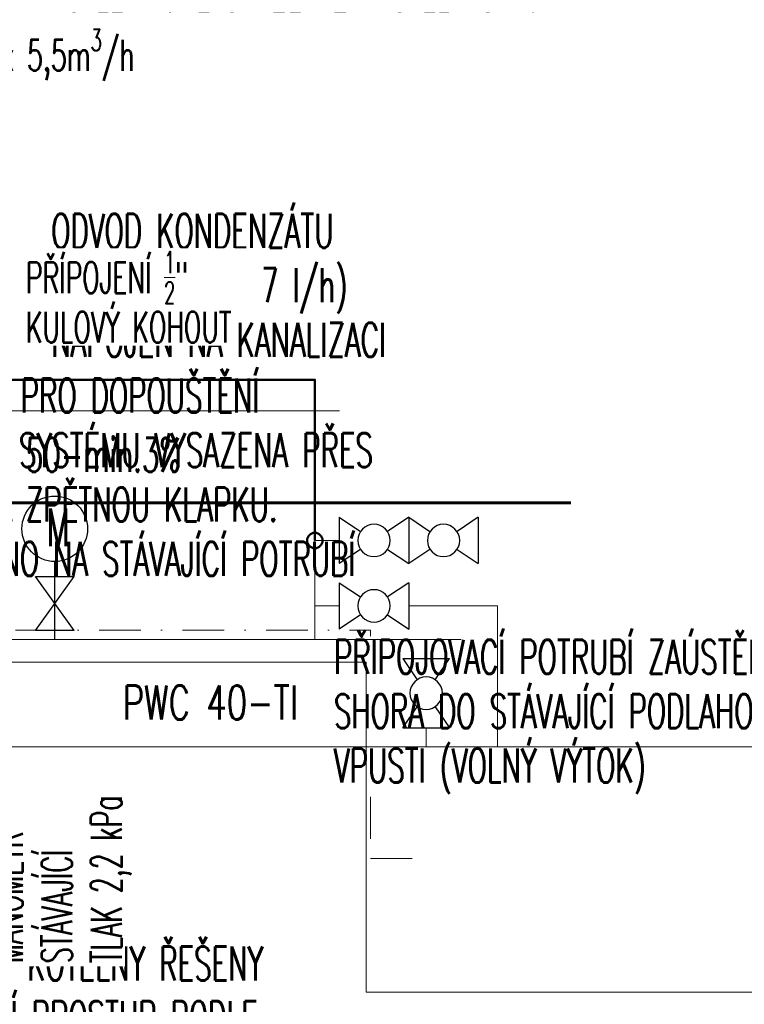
# Model space of a CAD drawing. Header units: millimetres. Extents: x -1254123 to -427507, y -785337 to -378997.
# Tile 29 of 33: x -439156 to -436811, y -474776 to -471591. Entities that reach past the tile are written whole.
import ezdxf

# ---------------------------------------------------------------- set-up
doc = ezdxf.new("R2010")
doc.units = ezdxf.units.MM
doc.header["$LTSCALE"] = 300
doc.linetypes.add('DASHDOT', pattern=[1, 0.5, -0.25, 0, -0.25])
doc.layers.get('0').update_dxf_attribs({"lineweight": 9})
doc.layers.add('___DEF', color=211, linetype='Continuous', lineweight=9, plot=False)
for name, color, linetype, lineweight in [('ZP-G-popis', 50, 'Continuous', 18), ('ZP35-PLYN 20kPa', 30, 'PLYN_P', 50), ('ZP35-PLYN 3kPa', 40, 'Plyn nízkotlak', 50), ('ZTI-G-ARMATURY', 42, 'Continuous', 30), ('ZTI-KS-popis', 80, 'Continuous', 15), ('ZTI-KS-potrubí PŘIPOJ', 76, 'Continuous', 60), ('ZTI-V-popis', 151, 'Continuous', 15), ('ZTI-V-SV', 170, 'DASHDOT', 60)]:
    doc.layers.add(name, color=color, linetype=linetype, lineweight=lineweight)
doc.styles.add('Simplex', font='simplex.shx', dxfattribs={"width": 0.65})
doc.styles.add('simplex6', font='simplex.shx', dxfattribs={"width": 0.6})
doc.styles.get("Standard").update_dxf_attribs({"font": 'simplex.shx', "width": 0.65})
doc.linetypes.add('Plyn bez rozlišení', pattern='A,7,-3,7,-3,[11,site.shx,S=1,R=0,X=0,Y=0],-10', length=30)
doc.linetypes.add('Plyn nízkotlak', pattern='A,7,-3,7,-3,[12,site.shx,S=1,R=0,X=0,Y=0],-10', length=30)
doc.linetypes.add('PLYN_P', pattern='A,0.83,-0.2,["+",Standard,S=0.27,R=0,X=-0.1,Y=-0.135],-0.2', length=1.23)
doc.linetypes.add('Rušení', pattern='A,0,-3.5,[23,site.shx,S=1,R=0,X=0,Y=0],-6.5', length=10)

# ---------------------------------------------------------------- blocks, each defined once
blk = doc.blocks.new('ventil')
for p, q in [((62.5, 87.5), (-62.5, 87.5)), ((-62.5, -87.5), (62.5, 87.5)), ((62.5, -87.5), (-62.5, 87.5)), ((-62.5, -87.5), (62.5, -87.5))]:
    blk.add_line(p, q)
blk = doc.blocks.new('A$C121F19FB')
for p, q in [((-1125, 375), (-1125, -375)), ((-1125, 375), (-781, 146)), ((0, 375), (-344, 146)), ((0, 375), (0, -375)), ((-781, -146), (-1125, -375)), ((-344, -146), (0, -375))]:
    blk.add_line(p, q)
blk.add_circle((-563, 0), 262)

msp = doc.modelspace()

# ---------------------------------------------------------------- linework, layer by layer
at = {"layer": 'ZTI-V-SV', "lineweight": 15, "ltscale": 0.9, "elevation": 0.5}
msp.add_lwpolyline([(-439979.2, -473565.4), (-438020.4, -473565.4), (-438020.4, -474304.3), (-437859.4, -474304.3)], dxfattribs=at)

# ---------------------------------------------------------------- texts
at = {"layer": 'ZTI-V-popis', "insert": (-440701.1, -470592.8), "char_height": 100, "width": 3335.286, "attachment_point": 1, "line_spacing_factor": 0.96, "style": 'simplex6', "bg_fill": 3, "box_fill_scale": 1.1, "bg_fill_color": 256, "bg_fill_transparency": 13394764}
msp.add_mtext('ZÁSOBNÍKOVÉ OHŘÍVAČE TUV NAPOJENY PŘES UZAVÍRACÍ ARMATURY TAK, ABY JE BYLO MOŽNÉ V PŘÍPADĚ POTŘEBY ODPOJIT. NA VSTUPU STUDENÉ VODY BUDE MEZI UZÁVĚR A ZÁSOBNÍK OSAZEN POJIŠŤOVACÍ VENTIL. {\\LU UZÁVĚRŮ NA CIRKULACI BUDE VÝSTRAŽNÝ NÁPIS:} \\P{\\fArial|b0|i0|c238|p34;\\H1.05x;"PŘI UZAVŘENÍ OBOU UZÁVĚRŮ ODPOJIT CIRKULAČNÍ ČERPADLO" \\P}PŘÍVODNÍ POTRUBÍ PRO NAPOJENÍ TUV A SV V PROFILU DN40, VLASTNÍ NAPOJENÍ ZÁSOBNÍKU PŘES REDUKCI V PROFILU DLE VÝROBCE ref: 1") ', dxfattribs=at)

# ---------------------------------------------------------------- next in the draw order: texts
at = {"layer": 'ZTI-V-popis', "char_height": 110, "line_spacing_factor": 0.96, "style": 'simplex6', "bg_fill": 3, "box_fill_scale": 1.1, "bg_fill_color": 256, "bg_fill_transparency": 13394764}
for s, insert, width, attachment_point in [('ODBOČKA PRO DOPOUŠTĚNÍ TOPNÉHO SYSTÉMU VYSAZENA PŘES UZÁVĚR A ZPĚTNOU KLAPKU. \\PPŘEPOJENO NA STÁVAJÍCÍ POTRUBÍ', (-439610.6, -472752, 0.5), 1801.957, 1), ('\\A1;PROSTUPY DO KOTELNY ŘEŠENY JAKO POŽÁRNÍ PROSTUP PODLE ČSN730810, BOD 6.2.1.b.1 ', (-439798.9, -475085.3, 2800.5), 1679.386, 7)]:
    msp.add_mtext(s, dxfattribs=dict(at, insert=insert, width=width, attachment_point=attachment_point))

# ---------------------------------------------------------------- next in the draw order: linework, layer by layer
at = {"layer": 'ZP35-PLYN 3kPa', "lineweight": 18, "ltscale": 0.15}
for points in [[(-438121.7, -473275.6), (-438200.6, -473275.6)], [(-438200.6, -473275.6), (-438200.6, -473595.9)]]:
    msp.add_lwpolyline(points, dxfattribs=at)
at = {"layer": 'ZP35-PLYN 3kPa', "ltscale": 0.15}
msp.add_circle((-438200.6, -473275.6), 25, dxfattribs=at)
at = {"layer": 'ZTI-G-ARMATURY', "ltscale": 2}
msp.add_lwpolyline([(-439042.3, -473595.9), (-439042.3, -473343.7)], dxfattribs=at)
msp.add_circle((-439042.3, -473237.8), 106, dxfattribs=at)
at = {"layer": 'ZTI-KS-potrubí PŘIPOJ'}
msp.add_lwpolyline([(-440927, -469688.1), (-440927, -470141.8), (-442020, -470141.8), (-442020, -473154.1), (-437371.8, -473154.1)], dxfattribs=at)

# ---------------------------------------------------------------- next in the draw order: block references
at = {"layer": 'ZTI-G-ARMATURY', "ltscale": 2, "xscale": -0.2, "yscale": 0.2, "zscale": 0.2}
for p in [(-438121.7, -473275.6), (-437896.7, -473275.6)]:
    msp.add_blockref('A$C121F19FB', p, dxfattribs=at)
at = {"layer": 'ZTI-G-ARMATURY', "ltscale": 2, "xscale": -1}
msp.add_blockref('ventil', (-439042.3, -473479.3), dxfattribs=at)

# ---------------------------------------------------------------- next in the draw order: texts
at = {"layer": 'ZTI-G-ARMATURY', "ltscale": 2, "style": 'Simplex', "width": 0.6}
msp.add_text('M', height=121.6, dxfattribs=at).set_placement((-439068.9, -473293.6))
at = {"layer": 'ZTI-KS-popis', "style": 'simplex6', "width": 0.6}
msp.add_text('50-min.3%%%', height=110, dxfattribs=at).set_placement((-439136.3, -473053.9, 0.5))
at = {"layer": 'ZTI-KS-popis', "insert": (-438138.6, -474095.8), "char_height": 110, "width": 1704.529, "attachment_point": 7, "line_spacing_factor": 0.96, "style": 'simplex6', "bg_fill": 3, "box_fill_scale": 1.1, "bg_fill_color": 256, "bg_fill_transparency": 13394764}
msp.add_mtext('PŘIPOJOVACÍ POTRUBÍ ZAÚSTĚNO SHORA DO STÁVAJÍCÍ PODLAHOVÉ VPUSTI (VOLNÝ VÝTOK)', dxfattribs=at)
at = {"layer": 'ZTI-V-popis', "insert": (-438822.3, -473745.1, 0.5), "char_height": 110, "width": 620.767, "attachment_point": 1, "line_spacing_factor": 0.96, "style": 'simplex6', "bg_fill": 3, "box_fill_scale": 1.1, "bg_fill_color": 256, "bg_fill_transparency": 13394764}
msp.add_mtext('{\\W0.7;PWC 40-TI}', dxfattribs=at)

# ---------------------------------------------------------------- next in the draw order: linework, layer by layer
at = {"layer": 'ZP35-PLYN 20kPa', "lineweight": 18}
for points in [[(-439503.5, -473487.2), (-439377.3, -473487.2), (-439377.3, -473943.7), (-437609.9, -473943.7)], [(-437896.7, -473487.2), (-437609.9, -473487.2), (-437609.9, -473943.7), (-434820.8, -473943.7)], [(-437840.3, -473595.9), (-437840.3, -473657.3)], [(-437840.3, -473882.3), (-437840.3, -473943.7)]]:
    msp.add_lwpolyline(points, dxfattribs=at)
at = {"layer": 'ZP35-PLYN 3kPa', "lineweight": 18, "ltscale": 0.15}
msp.add_lwpolyline([(-438121.7, -473487.2), (-438200.6, -473487.2)], dxfattribs=at)

# ---------------------------------------------------------------- next in the draw order: block references
at = {"layer": 'ZTI-G-ARMATURY', "ltscale": 2, "xscale": -0.2, "yscale": 0.2, "zscale": 0.2}
msp.add_blockref('A$C121F19FB', (-438121.7, -473487.2), dxfattribs=at)
at = {"layer": 'ZTI-G-ARMATURY', "ltscale": 2, "xscale": -0.2, "yscale": 0.2, "zscale": 0.2, "rotation": 90}
msp.add_blockref('A$C121F19FB', (-437840.3, -473882.3), dxfattribs=at)

# ---------------------------------------------------------------- next in the draw order: texts
at = {"layer": 'ZTI-KS-popis', "insert": (-439053.5, -472681, 0.5), "char_height": 110, "width": 1261.386, "attachment_point": 7, "line_spacing_factor": 0.96, "style": 'simplex6', "bg_fill": 3, "box_fill_scale": 1.1, "bg_fill_color": 256, "bg_fill_transparency": 13394764}
msp.add_mtext('ODVOD KONDENZÁTU \\POD KOTLŮ (2x 7 l/h) NAPOJEN NA KANALIZACI ', dxfattribs=at)

# ---------------------------------------------------------------- next in the draw order: linework, layer by layer
at = {"layer": 'ZP35-PLYN 3kPa', "lineweight": 18, "ltscale": 0.15}
msp.add_lwpolyline([(-437727.1, -473595.9), (-441854.2, -473595.9), (-441854.2, -469267.9), (-447915.2, -469267.9)], dxfattribs=at)

# ---------------------------------------------------------------- next in the draw order: texts
at = {"layer": 'ZP-G-popis', "insert": (-439245.5, -474643.2), "char_height": 100, "width": 618.143, "attachment_point": 1, "rotation": 90, "line_spacing_factor": 0.96, "style": 'simplex6', "bg_fill": 3, "box_fill_scale": 1.1, "bg_fill_color": 256, "bg_fill_transparency": 13394764}
msp.add_mtext('\\A1;{\\Fsimplex8|c238;MANOMETR - STÁVAJÍCÍ TLAK 2,2 kPa}', dxfattribs=at)

# ---------------------------------------------------------------- next in the draw order: texts
at = {"layer": 'ZP-G-popis', "insert": (-439952.2, -470641.4), "char_height": 100, "width": 3003.854, "attachment_point": 1, "line_spacing_factor": 0.96, "style": 'simplex6', "bg_fill": 3, "box_fill_scale": 1.1, "bg_fill_color": 256, "bg_fill_transparency": 13394764}
msp.add_mtext('\\A1;{\\Fsimplex8|c238;BUDE OVĚŘEN STAV POTRUBÍ A STAV A FUNKČNOST ARMATUR PŘED NAPOJENÍM NOVÝCH KOTLŮ, S OHLEDEM NA JINÉ ROZMĚRY SE PŘEDPOKLÁDÁ ZÁSAH A ÚPRAVY NA POTRUBÍ PŘED KOTLI. VLASTNÍ PŘIPOJOVACÍ POTRUBÍ A UZÁVĚR PŘED KOTLEM BUDOU V PROFILU \\H0.7x;\\S1#2;\\H1.42857x;" (DLE TYPU KOTLE). ZPŮSOB A MÍSTO NAPOJENÍ UPŘESNĚNY NA STAVBĚ DLE OSAZENÍ KOTLE. BUDE OSAZEN 2x KOTEL DO 50kW. SPOTŘEBA max. 2x 5,5m\\H0.7x;\\S3^ ;\\H1.42857x;/h}', dxfattribs=at)

# ---------------------------------------------------------------- next in the draw order: linework, layer by layer
at = {"layer": 'ZP35-PLYN 3kPa', "linetype": 'Plyn bez rozlišení', "lineweight": 18, "ltscale": 0.1}
msp.add_lwpolyline([(-434846.2, -474737.6), (-438034.6, -474737.6), (-438034.6, -473669.6), (-441984.1, -473669.6), (-441984.1, -469477.2), (-450295.3, -469443.5)], dxfattribs=at)
at = {"layer": 'ZP35-PLYN 3kPa', "color": 244, "linetype": 'Rušení', "lineweight": 18, "ltscale": 0.15, "true_color": 0x991b1e}
msp.add_lwpolyline([(-434846.2, -474737.6), (-438034.6, -474737.6), (-438034.6, -473669.6), (-441984.1, -473669.6), (-441984.1, -469477.2), (-450295.3, -469443.5)], dxfattribs=at)

# ---------------------------------------------------------------- next in the draw order: texts
at = {"layer": 'ZP-G-popis', "insert": (-439136.1, -472340.9, 0.5), "char_height": 100, "width": 755.286, "attachment_point": 1, "line_spacing_factor": 0.96, "style": 'simplex6', "bg_fill": 3, "box_fill_scale": 1.1, "bg_fill_color": 256, "bg_fill_transparency": 13394764}
msp.add_mtext('\\A1;{\\Fsimplex8|c238;PŘÍPOJENÍ \\H0.7x;\\S1/2;\\H1.42857x;"\\PKULOVÝ KOHOUT}', dxfattribs=at)

# ---------------------------------------------------------------- next in the draw order: linework, layer by layer
at = {"layer": '___DEF'}
msp.add_lwpolyline([(-439807.4, -472855.8), (-438121.3, -472855.8)], dxfattribs=at)
at = {"layer": 'ZP35-PLYN 3kPa', "ltscale": 0.15}
msp.add_lwpolyline([(-438200.6, -473275.6), (-438200.6, -472755.7), (-439816.9, -472755.7), (-439816.9, -472574.3)], dxfattribs=at)

doc.saveas('drawing.dxf')
